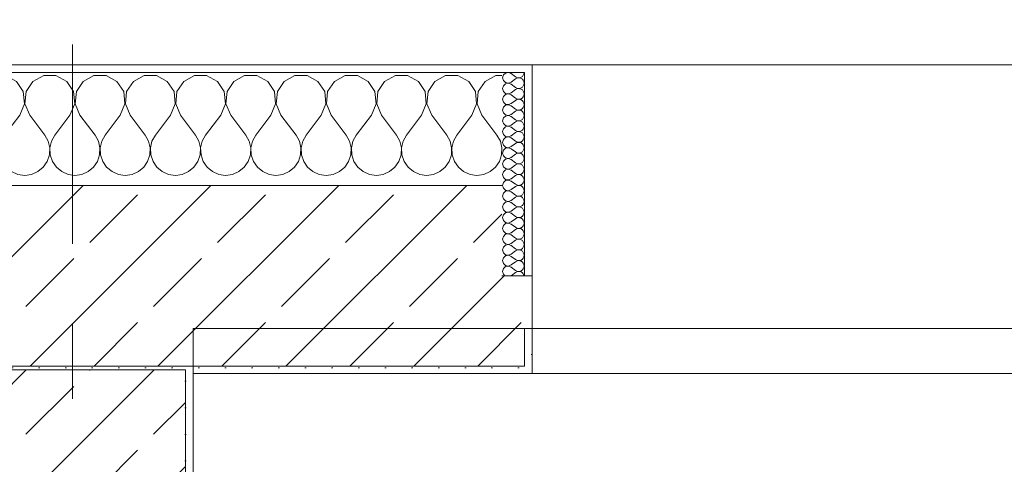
# Model space of a CAD drawing. Header units: metres. Extents: x -3.6 to 84.5, y -11 to 16.8.
# Tile 140 of 256: x 25.7 to 27, y 13.3 to 13.9. Entities that reach past the tile are written whole.
import ezdxf

# ---------------------------------------------------------------- set-up
doc = ezdxf.new("R2010")
doc.units = ezdxf.units.M
doc.header["$MEASUREMENT"] = 0
doc.linetypes.add('Strichlinie doppelt', pattern=[0.546806, 0.264583, -0.105833, 0.070556, -0.105833])
for name, color, linetype in [('451 - Universal.Achsen Raster', 7, 'Continuous'), ('604 - Struktur.Wand Aussen', 7, 'Continuous'), ('607 - Struktur.Stütze', 7, 'Continuous'), ('653 - Abdeckung.TB Verkofferung', 7, 'Continuous')]:
    doc.layers.add(name, color=color, linetype=linetype)
pattern_1 = [(45, (0, 0), (-0.0848528, 0.0848528), []), (45, (-0.04243, 0.04243), (-0.0848528, 0.0848528), [0.09, -0.03])]
pattern_2 = [(45, (0, 0), (-0.01767767, 0.01767767), [0, -0.025])]
pattern_3 = [(0, (0, 0), (0, 0.08660254), [0, -0.05]), (0, (0.025, 0.0433), (0, 0.08660254), [0, -0.05])]

# ---------------------------------------------------------------- blocks, each defined once
blk = doc.blocks.new('*X39')
at = {"layer": '604 - Struktur.Wand Aussen', "color": 7, "linetype": 'Continuous', "lineweight": 5}
for p, q in [((25.1891, 13.833), (25.18, 13.8379)), ((25.2252, 13.8407), (25.2109, 13.833)), ((25.2415, 13.8407), (25.2252, 13.8407)), ((25.2558, 13.833), (25.2415, 13.8407)), ((25.2919, 13.8407), (25.2776, 13.833)), ((25.3081, 13.8407), (25.2919, 13.8407)), ((25.3224, 13.833), (25.3081, 13.8407)), ((25.3585, 13.8407), (25.3442, 13.833)), ((25.3748, 13.8407), (25.3585, 13.8407)), ((25.3891, 13.833), (25.3748, 13.8407)), ((25.4252, 13.8407), (25.4109, 13.833)), ((25.4415, 13.8407), (25.4252, 13.8407)), ((25.4558, 13.833), (25.4415, 13.8407)), ((25.4919, 13.8407), (25.4776, 13.833)), ((25.5081, 13.8407), (25.4919, 13.8407)), ((25.5224, 13.833), (25.5081, 13.8407)), ((25.5585, 13.8407), (25.5442, 13.833)), ((25.5748, 13.8407), (25.5585, 13.8407)), ((25.5891, 13.833), (25.5748, 13.8407)), ((25.6252, 13.8407), (25.6109, 13.833)), ((25.6415, 13.8407), (25.6252, 13.8407)), ((25.6558, 13.833), (25.6415, 13.8407)), ((25.6919, 13.8407), (25.6776, 13.833)), ((25.7081, 13.8407), (25.6919, 13.8407)), ((25.7224, 13.833), (25.7081, 13.8407)), ((25.7585, 13.8407), (25.7442, 13.833)), ((25.7748, 13.8407), (25.7585, 13.8407)), ((25.7891, 13.833), (25.7748, 13.8407)), ((25.8252, 13.8407), (25.8109, 13.833)), ((25.8415, 13.8407), (25.8252, 13.8407)), ((25.8558, 13.833), (25.8415, 13.8407)), ((25.8919, 13.8407), (25.8776, 13.833)), ((25.9081, 13.8407), (25.8919, 13.8407)), ((25.9224, 13.833), (25.9081, 13.8407)), ((25.9585, 13.8407), (25.9442, 13.833)), ((25.9748, 13.8407), (25.9585, 13.8407)), ((25.9891, 13.833), (25.9748, 13.8407)), ((26.0252, 13.8407), (26.0109, 13.833)), ((26.0415, 13.8407), (26.0252, 13.8407)), ((26.0558, 13.833), (26.0415, 13.8407)), ((26.0919, 13.8407), (26.0776, 13.833)), ((26.1081, 13.8407), (26.0919, 13.8407)), ((26.1224, 13.833), (26.1081, 13.8407)), ((26.1585, 13.8407), (26.1442, 13.833)), ((26.1748, 13.8407), (26.1585, 13.8407)), ((26.1891, 13.833), (26.1748, 13.8407)), ((26.2252, 13.8407), (26.2109, 13.833)), ((26.2415, 13.8407), (26.2252, 13.8407)), ((26.2558, 13.833), (26.2415, 13.8407)), ((26.2919, 13.8407), (26.2776, 13.833)), ((26.3, 13.8407), (26.2919, 13.8407)), ((25.1981, 13.8195), (25.1891, 13.833)), ((25.2109, 13.833), (25.2019, 13.8195)), ((25.2648, 13.8195), (25.2558, 13.833)), ((25.2776, 13.833), (25.2686, 13.8195)), ((25.3314, 13.8195), (25.3224, 13.833)), ((25.3442, 13.833), (25.3352, 13.8195)), ((25.3981, 13.8195), (25.3891, 13.833)), ((25.4109, 13.833), (25.4019, 13.8195)), ((25.4648, 13.8195), (25.4558, 13.833)), ((25.4776, 13.833), (25.4686, 13.8195)), ((25.5314, 13.8195), (25.5224, 13.833)), ((25.5442, 13.833), (25.5352, 13.8195)), ((25.5981, 13.8195), (25.5891, 13.833)), ((25.6109, 13.833), (25.6019, 13.8195)), ((25.6648, 13.8195), (25.6558, 13.833)), ((25.6776, 13.833), (25.6686, 13.8195)), ((25.7314, 13.8195), (25.7224, 13.833)), ((25.7442, 13.833), (25.7352, 13.8195)), ((25.7981, 13.8195), (25.7891, 13.833)), ((25.8109, 13.833), (25.8019, 13.8195)), ((25.8648, 13.8195), (25.8558, 13.833)), ((25.8776, 13.833), (25.8686, 13.8195)), ((25.9314, 13.8195), (25.9224, 13.833)), ((25.9442, 13.833), (25.9352, 13.8195)), ((25.9981, 13.8195), (25.9891, 13.833)), ((26.0109, 13.833), (26.0019, 13.8195)), ((26.0648, 13.8195), (26.0558, 13.833)), ((26.0776, 13.833), (26.0686, 13.8195)), ((26.1314, 13.8195), (26.1224, 13.833)), ((26.1442, 13.833), (26.1352, 13.8195)), ((26.1981, 13.8195), (26.1891, 13.833)), ((26.2109, 13.833), (26.2019, 13.8195)), ((26.2648, 13.8195), (26.2558, 13.833)), ((26.2776, 13.833), (26.2686, 13.8195)), ((25.1996, 13.8033), (25.1981, 13.8195)), ((25.2019, 13.8195), (25.2004, 13.8033)), ((25.2663, 13.8033), (25.2648, 13.8195)), ((25.2686, 13.8195), (25.267, 13.8033)), ((25.333, 13.8033), (25.3314, 13.8195)), ((25.3352, 13.8195), (25.3337, 13.8033)), ((25.3996, 13.8033), (25.3981, 13.8195)), ((25.4019, 13.8195), (25.4004, 13.8033)), ((25.4663, 13.8033), (25.4648, 13.8195)), ((25.4686, 13.8195), (25.467, 13.8033)), ((25.533, 13.8033), (25.5314, 13.8195)), ((25.5352, 13.8195), (25.5337, 13.8033)), ((25.5996, 13.8033), (25.5981, 13.8195)), ((25.6019, 13.8195), (25.6004, 13.8033)), ((25.6663, 13.8033), (25.6648, 13.8195)), ((25.6686, 13.8195), (25.667, 13.8033)), ((25.733, 13.8033), (25.7314, 13.8195)), ((25.7352, 13.8195), (25.7337, 13.8033)), ((25.7996, 13.8033), (25.7981, 13.8195)), ((25.8019, 13.8195), (25.8004, 13.8033)), ((25.8663, 13.8033), (25.8648, 13.8195)), ((25.8686, 13.8195), (25.867, 13.8033)), ((25.933, 13.8033), (25.9314, 13.8195)), ((25.9352, 13.8195), (25.9337, 13.8033)), ((25.9996, 13.8033), (25.9981, 13.8195)), ((26.0019, 13.8195), (26.0004, 13.8033)), ((26.0663, 13.8033), (26.0648, 13.8195)), ((26.0686, 13.8195), (26.067, 13.8033)), ((26.133, 13.8033), (26.1314, 13.8195)), ((26.1352, 13.8195), (26.1337, 13.8033)), ((26.1996, 13.8033), (26.1981, 13.8195)), ((26.2019, 13.8195), (26.2004, 13.8033)), ((26.2663, 13.8033), (26.2648, 13.8195)), ((26.2686, 13.8195), (26.267, 13.8033)), ((25.1933, 13.7883), (25.1996, 13.8033)), ((25.2004, 13.8033), (25.2067, 13.7883)), ((25.26, 13.7883), (25.2663, 13.8033)), ((25.267, 13.8033), (25.2733, 13.7883)), ((25.3267, 13.7883), (25.333, 13.8033)), ((25.3337, 13.8033), (25.34, 13.7883)), ((25.3933, 13.7883), (25.3996, 13.8033)), ((25.4004, 13.8033), (25.4067, 13.7883)), ((25.46, 13.7883), (25.4663, 13.8033)), ((25.467, 13.8033), (25.4733, 13.7883)), ((25.5267, 13.7883), (25.533, 13.8033)), ((25.5337, 13.8033), (25.54, 13.7883)), ((25.5933, 13.7883), (25.5996, 13.8033)), ((25.6004, 13.8033), (25.6067, 13.7883)), ((25.66, 13.7883), (25.6663, 13.8033)), ((25.667, 13.8033), (25.6733, 13.7883)), ((25.7267, 13.7883), (25.733, 13.8033)), ((25.7337, 13.8033), (25.74, 13.7883)), ((25.7933, 13.7883), (25.7996, 13.8033)), ((25.8004, 13.8033), (25.8067, 13.7883)), ((25.86, 13.7883), (25.8663, 13.8033)), ((25.867, 13.8033), (25.8733, 13.7883)), ((25.9267, 13.7883), (25.933, 13.8033)), ((25.9337, 13.8033), (25.94, 13.7883)), ((25.9933, 13.7883), (25.9996, 13.8033)), ((26.0004, 13.8033), (26.0067, 13.7883)), ((26.06, 13.7883), (26.0663, 13.8033)), ((26.067, 13.8033), (26.0733, 13.7883)), ((26.1267, 13.7883), (26.133, 13.8033)), ((26.1337, 13.8033), (26.14, 13.7883)), ((26.1933, 13.7883), (26.1996, 13.8033)), ((26.2004, 13.8033), (26.2067, 13.7883)), ((26.26, 13.7883), (26.2663, 13.8033)), ((26.267, 13.8033), (26.2733, 13.7883)), ((25.1933, 13.7883), (25.18, 13.7706)), ((25.2067, 13.7883), (25.2267, 13.7617)), ((25.26, 13.7883), (25.24, 13.7617)), ((25.2733, 13.7883), (25.2933, 13.7617)), ((25.3267, 13.7883), (25.3067, 13.7617)), ((25.34, 13.7883), (25.36, 13.7617)), ((25.3933, 13.7883), (25.3733, 13.7617)), ((25.4067, 13.7883), (25.4267, 13.7617)), ((25.46, 13.7883), (25.44, 13.7617)), ((25.4733, 13.7883), (25.4933, 13.7617)), ((25.5267, 13.7883), (25.5067, 13.7617)), ((25.54, 13.7883), (25.56, 13.7617)), ((25.5933, 13.7883), (25.5733, 13.7617)), ((25.6067, 13.7883), (25.6267, 13.7617)), ((25.66, 13.7883), (25.64, 13.7617)), ((25.6733, 13.7883), (25.6933, 13.7617)), ((25.7267, 13.7883), (25.7067, 13.7617)), ((25.74, 13.7883), (25.76, 13.7617)), ((25.7933, 13.7883), (25.7733, 13.7617)), ((25.8067, 13.7883), (25.8267, 13.7617)), ((25.86, 13.7883), (25.84, 13.7617)), ((25.8733, 13.7883), (25.8933, 13.7617)), ((25.9267, 13.7883), (25.9067, 13.7617)), ((25.94, 13.7883), (25.96, 13.7617)), ((25.9933, 13.7883), (25.9733, 13.7617)), ((26.0067, 13.7883), (26.0267, 13.7617)), ((26.06, 13.7883), (26.04, 13.7617)), ((26.0733, 13.7883), (26.0933, 13.7617)), ((26.1267, 13.7883), (26.1067, 13.7617)), ((26.14, 13.7883), (26.16, 13.7617)), ((26.1933, 13.7883), (26.1733, 13.7617)), ((26.2067, 13.7883), (26.2267, 13.7617)), ((26.26, 13.7883), (26.24, 13.7617)), ((26.2733, 13.7883), (26.2933, 13.7617)), ((25.2311, 13.7536), (25.2267, 13.7617)), ((25.24, 13.7617), (25.2355, 13.7536)), ((25.2978, 13.7536), (25.2933, 13.7617)), ((25.3067, 13.7617), (25.3022, 13.7536)), ((25.3645, 13.7536), (25.36, 13.7617)), ((25.3733, 13.7617), (25.3689, 13.7536)), ((25.4311, 13.7536), (25.4267, 13.7617)), ((25.44, 13.7617), (25.4355, 13.7536)), ((25.4978, 13.7536), (25.4933, 13.7617)), ((25.5067, 13.7617), (25.5022, 13.7536)), ((25.5645, 13.7536), (25.56, 13.7617)), ((25.5733, 13.7617), (25.5689, 13.7536)), ((25.6311, 13.7536), (25.6267, 13.7617)), ((25.64, 13.7617), (25.6355, 13.7536)), ((25.6978, 13.7536), (25.6933, 13.7617)), ((25.7067, 13.7617), (25.7022, 13.7536)), ((25.7645, 13.7536), (25.76, 13.7617)), ((25.7733, 13.7617), (25.7689, 13.7536)), ((25.8311, 13.7536), (25.8267, 13.7617)), ((25.84, 13.7617), (25.8355, 13.7536)), ((25.8978, 13.7536), (25.8933, 13.7617)), ((25.9067, 13.7617), (25.9022, 13.7536)), ((25.9645, 13.7536), (25.96, 13.7617)), ((25.9733, 13.7617), (25.9689, 13.7536)), ((26.0311, 13.7536), (26.0267, 13.7617)), ((26.04, 13.7617), (26.0355, 13.7536)), ((26.0978, 13.7536), (26.0933, 13.7617)), ((26.1067, 13.7617), (26.1022, 13.7536)), ((26.1645, 13.7536), (26.16, 13.7617)), ((26.1733, 13.7617), (26.1689, 13.7536)), ((26.2311, 13.7536), (26.2267, 13.7617)), ((26.24, 13.7617), (26.2355, 13.7536)), ((26.2978, 13.7536), (26.2933, 13.7617)), ((25.2332, 13.7447), (25.2311, 13.7536)), ((25.2355, 13.7536), (25.2335, 13.7447)), ((25.2999, 13.7447), (25.2978, 13.7536)), ((25.3022, 13.7536), (25.3001, 13.7447)), ((25.3665, 13.7447), (25.3645, 13.7536)), ((25.3689, 13.7536), (25.3668, 13.7447)), ((25.4332, 13.7447), (25.4311, 13.7536)), ((25.4355, 13.7536), (25.4335, 13.7447)), ((25.4999, 13.7447), (25.4978, 13.7536)), ((25.5022, 13.7536), (25.5001, 13.7447)), ((25.5665, 13.7447), (25.5645, 13.7536)), ((25.5689, 13.7536), (25.5668, 13.7447)), ((25.6332, 13.7447), (25.6311, 13.7536)), ((25.6355, 13.7536), (25.6335, 13.7447)), ((25.6999, 13.7447), (25.6978, 13.7536)), ((25.7022, 13.7536), (25.7001, 13.7447)), ((25.7665, 13.7447), (25.7645, 13.7536)), ((25.7689, 13.7536), (25.7668, 13.7447)), ((25.8332, 13.7447), (25.8311, 13.7536)), ((25.8355, 13.7536), (25.8335, 13.7447)), ((25.8999, 13.7447), (25.8978, 13.7536)), ((25.9022, 13.7536), (25.9001, 13.7447)), ((25.9665, 13.7447), (25.9645, 13.7536)), ((25.9689, 13.7536), (25.9668, 13.7447)), ((26.0332, 13.7447), (26.0311, 13.7536)), ((26.0355, 13.7536), (26.0335, 13.7447)), ((26.0999, 13.7447), (26.0978, 13.7536)), ((26.1022, 13.7536), (26.1001, 13.7447)), ((26.1665, 13.7447), (26.1645, 13.7536)), ((26.1689, 13.7536), (26.1668, 13.7447)), ((26.2332, 13.7447), (26.2311, 13.7536)), ((26.2355, 13.7536), (26.2335, 13.7447)), ((26.2999, 13.7447), (26.2978, 13.7536)), ((25.2298, 13.7268), (25.2328, 13.7355)), ((25.2328, 13.7355), (25.2332, 13.7447)), ((25.2335, 13.7447), (25.2339, 13.7355)), ((25.2339, 13.7355), (25.2369, 13.7268)), ((25.2965, 13.7268), (25.2994, 13.7355)), ((25.2994, 13.7355), (25.2999, 13.7447)), ((25.3001, 13.7447), (25.3006, 13.7355)), ((25.3006, 13.7355), (25.3035, 13.7268)), ((25.3631, 13.7268), (25.3661, 13.7355)), ((25.3661, 13.7355), (25.3665, 13.7447)), ((25.3668, 13.7447), (25.3672, 13.7355)), ((25.3672, 13.7355), (25.3702, 13.7268)), ((25.4298, 13.7268), (25.4328, 13.7355)), ((25.4328, 13.7355), (25.4332, 13.7447)), ((25.4335, 13.7447), (25.4339, 13.7355)), ((25.4339, 13.7355), (25.4369, 13.7268)), ((25.4965, 13.7268), (25.4994, 13.7355)), ((25.4994, 13.7355), (25.4999, 13.7447)), ((25.5001, 13.7447), (25.5006, 13.7355)), ((25.5006, 13.7355), (25.5035, 13.7268)), ((25.5631, 13.7268), (25.5661, 13.7355)), ((25.5661, 13.7355), (25.5665, 13.7447)), ((25.5668, 13.7447), (25.5672, 13.7355)), ((25.5672, 13.7355), (25.5702, 13.7268)), ((25.6298, 13.7268), (25.6328, 13.7355)), ((25.6328, 13.7355), (25.6332, 13.7447)), ((25.6335, 13.7447), (25.6339, 13.7355)), ((25.6339, 13.7355), (25.6369, 13.7268)), ((25.6965, 13.7268), (25.6994, 13.7355)), ((25.6994, 13.7355), (25.6999, 13.7447)), ((25.7001, 13.7447), (25.7006, 13.7355)), ((25.7006, 13.7355), (25.7035, 13.7268)), ((25.7631, 13.7268), (25.7661, 13.7355)), ((25.7661, 13.7355), (25.7665, 13.7447)), ((25.7668, 13.7447), (25.7672, 13.7355)), ((25.7672, 13.7355), (25.7702, 13.7268)), ((25.8298, 13.7268), (25.8328, 13.7355)), ((25.8328, 13.7355), (25.8332, 13.7447)), ((25.8335, 13.7447), (25.8339, 13.7355)), ((25.8339, 13.7355), (25.8369, 13.7268)), ((25.8965, 13.7268), (25.8994, 13.7355)), ((25.8994, 13.7355), (25.8999, 13.7447)), ((25.9001, 13.7447), (25.9006, 13.7355)), ((25.9006, 13.7355), (25.9035, 13.7268)), ((25.9631, 13.7268), (25.9661, 13.7355)), ((25.9661, 13.7355), (25.9665, 13.7447)), ((25.9668, 13.7447), (25.9672, 13.7355)), ((25.9672, 13.7355), (25.9702, 13.7268)), ((26.0298, 13.7268), (26.0328, 13.7355)), ((26.0328, 13.7355), (26.0332, 13.7447)), ((26.0335, 13.7447), (26.0339, 13.7355)), ((26.0339, 13.7355), (26.0369, 13.7268)), ((26.0965, 13.7268), (26.0994, 13.7355)), ((26.0994, 13.7355), (26.0999, 13.7447)), ((26.1001, 13.7447), (26.1006, 13.7355)), ((26.1006, 13.7355), (26.1035, 13.7268)), ((26.1631, 13.7268), (26.1661, 13.7355)), ((26.1661, 13.7355), (26.1665, 13.7447)), ((26.1668, 13.7447), (26.1672, 13.7355)), ((26.1672, 13.7355), (26.1702, 13.7268)), ((26.2298, 13.7268), (26.2328, 13.7355)), ((26.2328, 13.7355), (26.2332, 13.7447)), ((26.2335, 13.7447), (26.2339, 13.7355)), ((26.2339, 13.7355), (26.2369, 13.7268)), ((26.2965, 13.7268), (26.2994, 13.7355)), ((26.2994, 13.7355), (26.2999, 13.7447)), ((25.2175, 13.7133), (25.2246, 13.7192)), ((25.2246, 13.7192), (25.2298, 13.7268)), ((25.2369, 13.7268), (25.2421, 13.7192)), ((25.2421, 13.7192), (25.2491, 13.7133)), ((25.2842, 13.7133), (25.2913, 13.7192)), ((25.2913, 13.7192), (25.2965, 13.7268)), ((25.3035, 13.7268), (25.3087, 13.7192)), ((25.3087, 13.7192), (25.3158, 13.7133)), ((25.3509, 13.7133), (25.3579, 13.7192)), ((25.3579, 13.7192), (25.3631, 13.7268)), ((25.3702, 13.7268), (25.3754, 13.7192)), ((25.3754, 13.7192), (25.3825, 13.7133)), ((25.4175, 13.7133), (25.4246, 13.7192)), ((25.4246, 13.7192), (25.4298, 13.7268)), ((25.4369, 13.7268), (25.4421, 13.7192)), ((25.4421, 13.7192), (25.4491, 13.7133)), ((25.4842, 13.7133), (25.4913, 13.7192)), ((25.4913, 13.7192), (25.4965, 13.7268)), ((25.5035, 13.7268), (25.5087, 13.7192)), ((25.5087, 13.7192), (25.5158, 13.7133)), ((25.5509, 13.7133), (25.5579, 13.7192)), ((25.5579, 13.7192), (25.5631, 13.7268)), ((25.5702, 13.7268), (25.5754, 13.7192)), ((25.5754, 13.7192), (25.5825, 13.7133)), ((25.6175, 13.7133), (25.6246, 13.7192)), ((25.6246, 13.7192), (25.6298, 13.7268)), ((25.6369, 13.7268), (25.6421, 13.7192)), ((25.6421, 13.7192), (25.6491, 13.7133)), ((25.6842, 13.7133), (25.6913, 13.7192)), ((25.6913, 13.7192), (25.6965, 13.7268)), ((25.7035, 13.7268), (25.7087, 13.7192)), ((25.7087, 13.7192), (25.7158, 13.7133)), ((25.7509, 13.7133), (25.7579, 13.7192)), ((25.7579, 13.7192), (25.7631, 13.7268)), ((25.7702, 13.7268), (25.7754, 13.7192)), ((25.7754, 13.7192), (25.7825, 13.7133)), ((25.8175, 13.7133), (25.8246, 13.7192)), ((25.8246, 13.7192), (25.8298, 13.7268)), ((25.8369, 13.7268), (25.8421, 13.7192)), ((25.8421, 13.7192), (25.8491, 13.7133)), ((25.8842, 13.7133), (25.8913, 13.7192)), ((25.8913, 13.7192), (25.8965, 13.7268)), ((25.9035, 13.7268), (25.9087, 13.7192)), ((25.9087, 13.7192), (25.9158, 13.7133)), ((25.9509, 13.7133), (25.9579, 13.7192)), ((25.9579, 13.7192), (25.9631, 13.7268)), ((25.9702, 13.7268), (25.9754, 13.7192)), ((25.9754, 13.7192), (25.9825, 13.7133)), ((26.0175, 13.7133), (26.0246, 13.7192)), ((26.0246, 13.7192), (26.0298, 13.7268)), ((26.0369, 13.7268), (26.0421, 13.7192)), ((26.0421, 13.7192), (26.0491, 13.7133)), ((26.0842, 13.7133), (26.0913, 13.7192)), ((26.0913, 13.7192), (26.0965, 13.7268)), ((26.1035, 13.7268), (26.1087, 13.7192)), ((26.1087, 13.7192), (26.1158, 13.7133)), ((26.1509, 13.7133), (26.1579, 13.7192)), ((26.1579, 13.7192), (26.1631, 13.7268)), ((26.1702, 13.7268), (26.1754, 13.7192)), ((26.1754, 13.7192), (26.1825, 13.7133)), ((26.2175, 13.7133), (26.2246, 13.7192)), ((26.2246, 13.7192), (26.2298, 13.7268)), ((26.2369, 13.7268), (26.2421, 13.7192)), ((26.2421, 13.7192), (26.2491, 13.7133)), ((26.2842, 13.7133), (26.2913, 13.7192)), ((26.2913, 13.7192), (26.2965, 13.7268)), ((25.18, 13.7154), (25.1825, 13.7133)), ((25.1825, 13.7133), (25.1909, 13.7096)), ((25.1909, 13.7096), (25.2, 13.7083)), ((25.2, 13.7083), (25.2091, 13.7096)), ((25.2091, 13.7096), (25.2175, 13.7133)), ((25.2491, 13.7133), (25.2576, 13.7096)), ((25.2576, 13.7096), (25.2667, 13.7083)), ((25.2667, 13.7083), (25.2758, 13.7096)), ((25.2758, 13.7096), (25.2842, 13.7133)), ((25.3158, 13.7133), (25.3242, 13.7096)), ((25.3242, 13.7096), (25.3333, 13.7083)), ((25.3333, 13.7083), (25.3424, 13.7096)), ((25.3424, 13.7096), (25.3509, 13.7133)), ((25.3825, 13.7133), (25.3909, 13.7096)), ((25.3909, 13.7096), (25.4, 13.7083)), ((25.4, 13.7083), (25.4091, 13.7096)), ((25.4091, 13.7096), (25.4175, 13.7133)), ((25.4491, 13.7133), (25.4576, 13.7096)), ((25.4576, 13.7096), (25.4667, 13.7083)), ((25.4667, 13.7083), (25.4758, 13.7096)), ((25.4758, 13.7096), (25.4842, 13.7133)), ((25.5158, 13.7133), (25.5242, 13.7096)), ((25.5242, 13.7096), (25.5333, 13.7083)), ((25.5333, 13.7083), (25.5424, 13.7096)), ((25.5424, 13.7096), (25.5509, 13.7133)), ((25.5825, 13.7133), (25.5909, 13.7096)), ((25.5909, 13.7096), (25.6, 13.7083)), ((25.6, 13.7083), (25.6091, 13.7096)), ((25.6091, 13.7096), (25.6175, 13.7133)), ((25.6491, 13.7133), (25.6576, 13.7096)), ((25.6576, 13.7096), (25.6667, 13.7083)), ((25.6667, 13.7083), (25.6758, 13.7096)), ((25.6758, 13.7096), (25.6842, 13.7133)), ((25.7158, 13.7133), (25.7242, 13.7096)), ((25.7242, 13.7096), (25.7333, 13.7083)), ((25.7333, 13.7083), (25.7424, 13.7096)), ((25.7424, 13.7096), (25.7509, 13.7133)), ((25.7825, 13.7133), (25.7909, 13.7096)), ((25.7909, 13.7096), (25.8, 13.7083)), ((25.8, 13.7083), (25.8091, 13.7096)), ((25.8091, 13.7096), (25.8175, 13.7133)), ((25.8491, 13.7133), (25.8576, 13.7096)), ((25.8576, 13.7096), (25.8667, 13.7083)), ((25.8667, 13.7083), (25.8758, 13.7096)), ((25.8758, 13.7096), (25.8842, 13.7133)), ((25.9158, 13.7133), (25.9242, 13.7096)), ((25.9242, 13.7096), (25.9333, 13.7083)), ((25.9333, 13.7083), (25.9424, 13.7096)), ((25.9424, 13.7096), (25.9509, 13.7133)), ((25.9825, 13.7133), (25.9909, 13.7096)), ((25.9909, 13.7096), (26, 13.7083)), ((26, 13.7083), (26.0091, 13.7096)), ((26.0091, 13.7096), (26.0175, 13.7133)), ((26.0491, 13.7133), (26.0576, 13.7096)), ((26.0576, 13.7096), (26.0667, 13.7083)), ((26.0667, 13.7083), (26.0758, 13.7096)), ((26.0758, 13.7096), (26.0842, 13.7133)), ((26.1158, 13.7133), (26.1242, 13.7096)), ((26.1242, 13.7096), (26.1333, 13.7083)), ((26.1333, 13.7083), (26.1424, 13.7096)), ((26.1424, 13.7096), (26.1509, 13.7133)), ((26.1825, 13.7133), (26.1909, 13.7096)), ((26.1909, 13.7096), (26.2, 13.7083)), ((26.2, 13.7083), (26.2091, 13.7096)), ((26.2091, 13.7096), (26.2175, 13.7133)), ((26.2491, 13.7133), (26.2576, 13.7096)), ((26.2576, 13.7096), (26.2667, 13.7083)), ((26.2667, 13.7083), (26.2758, 13.7096)), ((26.2758, 13.7096), (26.2842, 13.7133))]:
    blk.add_line(p, q, dxfattribs=at)
blk = doc.blocks.new('*X63')
at = {"layer": '604 - Struktur.Wand Aussen', "color": 7, "linetype": 'Continuous', "lineweight": 5}
for p, q in [((26.3018, 13.8416), (26.3007, 13.8379)), ((26.3007, 13.8379), (26.3018, 13.8341)), ((26.3047, 13.8442), (26.3018, 13.8416)), ((26.3085, 13.845), (26.3047, 13.8442)), ((26.3121, 13.8436), (26.3085, 13.845)), ((26.3121, 13.8436), (26.3179, 13.8393)), ((26.3179, 13.8393), (26.3196, 13.8383)), ((26.3196, 13.8374), (26.3179, 13.8364)), ((26.3196, 13.8383), (26.3215, 13.8379)), ((26.3215, 13.8378), (26.3196, 13.8374)), ((26.3215, 13.8379), (26.3235, 13.838)), ((26.3235, 13.8377), (26.3215, 13.8378)), ((26.3235, 13.838), (26.3253, 13.8386)), ((26.3253, 13.8371), (26.3235, 13.8377)), ((26.3253, 13.8386), (26.327, 13.8397)), ((26.327, 13.836), (26.3253, 13.8371)), ((26.327, 13.8397), (26.3282, 13.8412)), ((26.3282, 13.8412), (26.329, 13.843)), ((26.329, 13.843), (26.3293, 13.845)), ((26.3018, 13.8273), (26.3007, 13.8236)), ((26.3007, 13.8236), (26.3018, 13.8198)), ((26.3018, 13.8341), (26.3047, 13.8315)), ((26.3047, 13.83), (26.3018, 13.8273)), ((26.3047, 13.8315), (26.3085, 13.8307)), ((26.3085, 13.8307), (26.3047, 13.83)), ((26.3085, 13.8307), (26.3121, 13.8321)), ((26.3121, 13.8293), (26.3085, 13.8307)), ((26.3121, 13.8321), (26.3179, 13.8364)), ((26.3121, 13.8293), (26.3179, 13.825)), ((26.3179, 13.825), (26.3196, 13.824)), ((26.3196, 13.824), (26.3215, 13.8236)), ((26.3215, 13.8235), (26.3196, 13.8231)), ((26.3215, 13.8236), (26.3235, 13.8237)), ((26.3235, 13.8234), (26.3215, 13.8235)), ((26.3235, 13.8237), (26.3253, 13.8243)), ((26.3253, 13.8228), (26.3235, 13.8234)), ((26.3253, 13.8243), (26.327, 13.8254)), ((26.3282, 13.8345), (26.327, 13.836)), ((26.327, 13.8254), (26.3282, 13.827)), ((26.329, 13.8327), (26.3282, 13.8345)), ((26.3282, 13.827), (26.329, 13.8288)), ((26.3293, 13.8307), (26.329, 13.8327)), ((26.329, 13.8288), (26.3293, 13.8307)), ((26.3018, 13.813), (26.3007, 13.8093)), ((26.3018, 13.8198), (26.3047, 13.8172)), ((26.3047, 13.8157), (26.3018, 13.813)), ((26.3047, 13.8172), (26.3085, 13.8165)), ((26.3085, 13.8164), (26.3047, 13.8157)), ((26.3085, 13.8165), (26.3121, 13.8179)), ((26.3121, 13.815), (26.3085, 13.8164)), ((26.3121, 13.8179), (26.3179, 13.8221)), ((26.3121, 13.815), (26.3179, 13.8107)), ((26.3196, 13.8231), (26.3179, 13.8221)), ((26.3179, 13.8107), (26.3196, 13.8098)), ((26.327, 13.8217), (26.3253, 13.8228)), ((26.3253, 13.81), (26.327, 13.8112)), ((26.3282, 13.8202), (26.327, 13.8217)), ((26.327, 13.8112), (26.3282, 13.8127)), ((26.329, 13.8184), (26.3282, 13.8202)), ((26.3282, 13.8127), (26.329, 13.8145)), ((26.3293, 13.8164), (26.329, 13.8184)), ((26.329, 13.8145), (26.3293, 13.8164)), ((26.3007, 13.8093), (26.3018, 13.8055)), ((26.3018, 13.7988), (26.3007, 13.795)), ((26.3018, 13.8055), (26.3047, 13.8029)), ((26.3047, 13.8014), (26.3018, 13.7988)), ((26.3047, 13.8029), (26.3085, 13.8022)), ((26.3085, 13.8021), (26.3047, 13.8014)), ((26.3085, 13.8022), (26.3121, 13.8036)), ((26.3121, 13.8007), (26.3085, 13.8021)), ((26.3121, 13.8036), (26.3179, 13.8079)), ((26.3121, 13.8007), (26.3179, 13.7964)), ((26.3196, 13.8088), (26.3179, 13.8079)), ((26.3196, 13.8098), (26.3215, 13.8093)), ((26.3215, 13.8093), (26.3196, 13.8088)), ((26.3215, 13.8093), (26.3235, 13.8094)), ((26.3235, 13.8092), (26.3215, 13.8093)), ((26.3235, 13.8094), (26.3253, 13.81)), ((26.3253, 13.8085), (26.3235, 13.8092)), ((26.327, 13.8074), (26.3253, 13.8085)), ((26.3282, 13.8059), (26.327, 13.8074)), ((26.327, 13.7969), (26.3282, 13.7984)), ((26.329, 13.8041), (26.3282, 13.8059)), ((26.3282, 13.7984), (26.329, 13.8002)), ((26.3293, 13.8021), (26.329, 13.8041)), ((26.329, 13.8002), (26.3293, 13.8021)), ((26.3007, 13.795), (26.3018, 13.7912)), ((26.3018, 13.7845), (26.3007, 13.7807)), ((26.3018, 13.7912), (26.3047, 13.7886)), ((26.3047, 13.7871), (26.3018, 13.7845)), ((26.3047, 13.7886), (26.3085, 13.7879)), ((26.3085, 13.7878), (26.3047, 13.7871)), ((26.3085, 13.7879), (26.3121, 13.7893)), ((26.3121, 13.7864), (26.3085, 13.7878)), ((26.3121, 13.7893), (26.3179, 13.7936)), ((26.3121, 13.7864), (26.3179, 13.7821)), ((26.3179, 13.7964), (26.3196, 13.7955)), ((26.3196, 13.7945), (26.3179, 13.7936)), ((26.3196, 13.7955), (26.3215, 13.795)), ((26.3215, 13.795), (26.3196, 13.7945)), ((26.3215, 13.795), (26.3235, 13.7951)), ((26.3235, 13.7949), (26.3215, 13.795)), ((26.3235, 13.7951), (26.3253, 13.7958)), ((26.3253, 13.7942), (26.3235, 13.7949)), ((26.3253, 13.7958), (26.327, 13.7969)), ((26.327, 13.7931), (26.3253, 13.7942)), ((26.3282, 13.7916), (26.327, 13.7931)), ((26.329, 13.7898), (26.3282, 13.7916)), ((26.3282, 13.7841), (26.329, 13.7859)), ((26.3293, 13.7879), (26.329, 13.7898)), ((26.329, 13.7859), (26.3293, 13.7879)), ((26.3007, 13.7807), (26.3018, 13.777)), ((26.3018, 13.777), (26.3047, 13.7743)), ((26.3047, 13.7728), (26.3018, 13.7702)), ((26.3047, 13.7743), (26.3085, 13.7736)), ((26.3085, 13.7735), (26.3047, 13.7728)), ((26.3085, 13.7736), (26.3121, 13.775)), ((26.3121, 13.7721), (26.3085, 13.7735)), ((26.3121, 13.775), (26.3179, 13.7793)), ((26.3121, 13.7721), (26.3179, 13.7679)), ((26.3179, 13.7821), (26.3196, 13.7812)), ((26.3196, 13.7802), (26.3179, 13.7793)), ((26.3196, 13.7812), (26.3215, 13.7807)), ((26.3215, 13.7807), (26.3196, 13.7802)), ((26.3215, 13.7807), (26.3235, 13.7808)), ((26.3235, 13.7806), (26.3215, 13.7807)), ((26.3235, 13.7808), (26.3253, 13.7815)), ((26.3253, 13.78), (26.3235, 13.7806)), ((26.3253, 13.7815), (26.327, 13.7826)), ((26.327, 13.7788), (26.3253, 13.78)), ((26.327, 13.7826), (26.3282, 13.7841)), ((26.3282, 13.7773), (26.327, 13.7788)), ((26.329, 13.7755), (26.3282, 13.7773)), ((26.3282, 13.7698), (26.329, 13.7716)), ((26.3293, 13.7736), (26.329, 13.7755)), ((26.329, 13.7716), (26.3293, 13.7736)), ((26.3018, 13.7702), (26.3007, 13.7664)), ((26.3007, 13.7664), (26.3018, 13.7627)), ((26.3018, 13.7627), (26.3047, 13.76)), ((26.3047, 13.7585), (26.3018, 13.7559)), ((26.3047, 13.76), (26.3085, 13.7593)), ((26.3085, 13.7593), (26.3047, 13.7585)), ((26.3085, 13.7593), (26.3121, 13.7607)), ((26.3121, 13.7579), (26.3085, 13.7593)), ((26.3121, 13.7607), (26.3179, 13.765)), ((26.3179, 13.7679), (26.3196, 13.7669)), ((26.3196, 13.766), (26.3179, 13.765)), ((26.3196, 13.7669), (26.3215, 13.7665)), ((26.3215, 13.7664), (26.3196, 13.766)), ((26.3215, 13.7665), (26.3235, 13.7666)), ((26.3235, 13.7663), (26.3215, 13.7664)), ((26.3235, 13.7666), (26.3253, 13.7672)), ((26.3253, 13.7657), (26.3235, 13.7663)), ((26.3253, 13.7672), (26.327, 13.7683)), ((26.327, 13.7646), (26.3253, 13.7657)), ((26.327, 13.7683), (26.3282, 13.7698)), ((26.3282, 13.763), (26.327, 13.7646)), ((26.329, 13.7612), (26.3282, 13.763)), ((26.3293, 13.7593), (26.329, 13.7612)), ((26.329, 13.7573), (26.3293, 13.7593)), ((26.3018, 13.7559), (26.3007, 13.7521)), ((26.3007, 13.7521), (26.3018, 13.7484)), ((26.3018, 13.7484), (26.3047, 13.7458)), ((26.3047, 13.7458), (26.3085, 13.745)), ((26.3085, 13.745), (26.3121, 13.7464)), ((26.3121, 13.7579), (26.3179, 13.7536)), ((26.3121, 13.7464), (26.3179, 13.7507)), ((26.3179, 13.7536), (26.3196, 13.7526)), ((26.3196, 13.7517), (26.3179, 13.7507)), ((26.3196, 13.7526), (26.3215, 13.7522)), ((26.3215, 13.7521), (26.3196, 13.7517)), ((26.3215, 13.7522), (26.3235, 13.7523)), ((26.3235, 13.752), (26.3215, 13.7521)), ((26.3235, 13.7523), (26.3253, 13.7529)), ((26.3253, 13.7514), (26.3235, 13.752)), ((26.3253, 13.7529), (26.327, 13.754)), ((26.327, 13.7503), (26.3253, 13.7514)), ((26.327, 13.754), (26.3282, 13.7555)), ((26.3282, 13.7488), (26.327, 13.7503)), ((26.3282, 13.7555), (26.329, 13.7573)), ((26.329, 13.747), (26.3282, 13.7488)), ((26.3293, 13.745), (26.329, 13.747)), ((26.329, 13.743), (26.3293, 13.745)), ((26.3018, 13.7416), (26.3007, 13.7379)), ((26.3007, 13.7379), (26.3018, 13.7341)), ((26.3047, 13.7442), (26.3018, 13.7416)), ((26.3018, 13.7341), (26.3047, 13.7315)), ((26.3085, 13.745), (26.3047, 13.7442)), ((26.3121, 13.7436), (26.3085, 13.745)), ((26.3085, 13.7307), (26.3121, 13.7321)), ((26.3121, 13.7436), (26.3179, 13.7393)), ((26.3121, 13.7321), (26.3179, 13.7364)), ((26.3179, 13.7393), (26.3196, 13.7383)), ((26.3196, 13.7374), (26.3179, 13.7364)), ((26.3196, 13.7383), (26.3215, 13.7379)), ((26.3215, 13.7378), (26.3196, 13.7374)), ((26.3215, 13.7379), (26.3235, 13.738)), ((26.3235, 13.7377), (26.3215, 13.7378)), ((26.3235, 13.738), (26.3253, 13.7386)), ((26.3253, 13.7371), (26.3235, 13.7377)), ((26.3253, 13.7386), (26.327, 13.7397)), ((26.327, 13.736), (26.3253, 13.7371)), ((26.327, 13.7397), (26.3282, 13.7412)), ((26.3282, 13.7345), (26.327, 13.736)), ((26.3282, 13.7412), (26.329, 13.743)), ((26.329, 13.7327), (26.3282, 13.7345)), ((26.3293, 13.7307), (26.329, 13.7327)), ((26.3018, 13.7273), (26.3007, 13.7236)), ((26.3007, 13.7236), (26.3018, 13.7198)), ((26.3047, 13.73), (26.3018, 13.7273)), ((26.3018, 13.7198), (26.3047, 13.7172)), ((26.3047, 13.7315), (26.3085, 13.7307)), ((26.3085, 13.7307), (26.3047, 13.73)), ((26.3121, 13.7293), (26.3085, 13.7307)), ((26.3121, 13.7293), (26.3179, 13.725)), ((26.3121, 13.7179), (26.3179, 13.7221)), ((26.3179, 13.725), (26.3196, 13.724)), ((26.3196, 13.7231), (26.3179, 13.7221)), ((26.3196, 13.724), (26.3215, 13.7236)), ((26.3215, 13.7235), (26.3196, 13.7231)), ((26.3215, 13.7236), (26.3235, 13.7237)), ((26.3235, 13.7234), (26.3215, 13.7235)), ((26.3235, 13.7237), (26.3253, 13.7243)), ((26.3253, 13.7228), (26.3235, 13.7234)), ((26.3253, 13.7243), (26.327, 13.7254)), ((26.327, 13.7217), (26.3253, 13.7228)), ((26.327, 13.7254), (26.3282, 13.727)), ((26.3282, 13.7202), (26.327, 13.7217)), ((26.3282, 13.727), (26.329, 13.7288)), ((26.329, 13.7184), (26.3282, 13.7202)), ((26.329, 13.7288), (26.3293, 13.7307)), ((26.3018, 13.713), (26.3007, 13.7093)), ((26.3007, 13.7093), (26.3018, 13.7055)), ((26.3047, 13.7157), (26.3018, 13.713)), ((26.3047, 13.7172), (26.3085, 13.7165)), ((26.3085, 13.7164), (26.3047, 13.7157)), ((26.3085, 13.7165), (26.3121, 13.7179)), ((26.3121, 13.715), (26.3085, 13.7164)), ((26.3121, 13.715), (26.3179, 13.7107)), ((26.3121, 13.7036), (26.3179, 13.7079)), ((26.3179, 13.7107), (26.3196, 13.7098)), ((26.3196, 13.7088), (26.3179, 13.7079)), ((26.3196, 13.7098), (26.3215, 13.7093)), ((26.3215, 13.7093), (26.3196, 13.7088)), ((26.3215, 13.7093), (26.3235, 13.7094)), ((26.3235, 13.7092), (26.3215, 13.7093)), ((26.3235, 13.7094), (26.3253, 13.71)), ((26.3253, 13.7085), (26.3235, 13.7092)), ((26.3253, 13.71), (26.327, 13.7112)), ((26.327, 13.7074), (26.3253, 13.7085)), ((26.327, 13.7112), (26.3282, 13.7127)), ((26.3282, 13.7059), (26.327, 13.7074)), ((26.3282, 13.7127), (26.329, 13.7145)), ((26.329, 13.7041), (26.3282, 13.7059)), ((26.3293, 13.7164), (26.329, 13.7184)), ((26.329, 13.7145), (26.3293, 13.7164)), ((26.3018, 13.6988), (26.3007, 13.695)), ((26.3007, 13.695), (26.3018, 13.6912)), ((26.3018, 13.7055), (26.3047, 13.7029)), ((26.3047, 13.7014), (26.3018, 13.6988)), ((26.3047, 13.7029), (26.3085, 13.7022)), ((26.3085, 13.7021), (26.3047, 13.7014)), ((26.3085, 13.7022), (26.3121, 13.7036)), ((26.3121, 13.7007), (26.3085, 13.7021)), ((26.3121, 13.7007), (26.3179, 13.6964)), ((26.3121, 13.6893), (26.3179, 13.6936)), ((26.3179, 13.6964), (26.3196, 13.6955)), ((26.3196, 13.6945), (26.3179, 13.6936)), ((26.3196, 13.6955), (26.3215, 13.695)), ((26.3215, 13.695), (26.3196, 13.6945)), ((26.3215, 13.695), (26.3235, 13.6951)), ((26.3235, 13.6949), (26.3215, 13.695)), ((26.3235, 13.6951), (26.3253, 13.6958)), ((26.3253, 13.6942), (26.3235, 13.6949)), ((26.3253, 13.6958), (26.327, 13.6969)), ((26.327, 13.6931), (26.3253, 13.6942)), ((26.327, 13.6969), (26.3282, 13.6984)), ((26.3282, 13.6916), (26.327, 13.6931)), ((26.3282, 13.6984), (26.329, 13.7002)), ((26.3293, 13.7021), (26.329, 13.7041)), ((26.329, 13.7002), (26.3293, 13.7021)), ((26.3018, 13.6845), (26.3007, 13.6807)), ((26.3007, 13.6807), (26.3018, 13.677)), ((26.3018, 13.6912), (26.3047, 13.6886)), ((26.3047, 13.6871), (26.3018, 13.6845)), ((26.3047, 13.6886), (26.3085, 13.6879)), ((26.3085, 13.6878), (26.3047, 13.6871)), ((26.3085, 13.6879), (26.3121, 13.6893)), ((26.3121, 13.6864), (26.3085, 13.6878)), ((26.3121, 13.6864), (26.3179, 13.6821)), ((26.3179, 13.6821), (26.3196, 13.6812)), ((26.3196, 13.6802), (26.3179, 13.6793)), ((26.3196, 13.6812), (26.3215, 13.6807)), ((26.3215, 13.6807), (26.3196, 13.6802)), ((26.3215, 13.6807), (26.3235, 13.6808)), ((26.3235, 13.6806), (26.3215, 13.6807)), ((26.3235, 13.6808), (26.3253, 13.6815)), ((26.3253, 13.68), (26.3235, 13.6806)), ((26.3253, 13.6815), (26.327, 13.6826)), ((26.327, 13.6788), (26.3253, 13.68)), ((26.327, 13.6826), (26.3282, 13.6841)), ((26.329, 13.6898), (26.3282, 13.6916)), ((26.3282, 13.6841), (26.329, 13.6859)), ((26.3293, 13.6879), (26.329, 13.6898)), ((26.329, 13.6859), (26.3293, 13.6879)), ((26.3018, 13.6702), (26.3007, 13.6664)), ((26.3018, 13.677), (26.3047, 13.6743)), ((26.3047, 13.6728), (26.3018, 13.6702)), ((26.3047, 13.6743), (26.3085, 13.6736)), ((26.3085, 13.6735), (26.3047, 13.6728)), ((26.3085, 13.6736), (26.3121, 13.675)), ((26.3121, 13.6721), (26.3085, 13.6735)), ((26.3121, 13.675), (26.3179, 13.6793)), ((26.3121, 13.6721), (26.3179, 13.6679)), ((26.3179, 13.6679), (26.3196, 13.6669)), ((26.3196, 13.6669), (26.3215, 13.6665)), ((26.3235, 13.6666), (26.3253, 13.6672)), ((26.3253, 13.6672), (26.327, 13.6683)), ((26.3282, 13.6773), (26.327, 13.6788)), ((26.327, 13.6683), (26.3282, 13.6698)), ((26.329, 13.6755), (26.3282, 13.6773)), ((26.3282, 13.6698), (26.329, 13.6716)), ((26.3293, 13.6736), (26.329, 13.6755)), ((26.329, 13.6716), (26.3293, 13.6736)), ((26.3007, 13.6664), (26.3018, 13.6627)), ((26.3018, 13.6559), (26.3007, 13.6521)), ((26.3018, 13.6627), (26.3047, 13.66)), ((26.3047, 13.6585), (26.3018, 13.6559)), ((26.3047, 13.66), (26.3085, 13.6593)), ((26.3085, 13.6593), (26.3047, 13.6585)), ((26.3085, 13.6593), (26.3121, 13.6607)), ((26.3121, 13.6579), (26.3085, 13.6593)), ((26.3121, 13.6607), (26.3179, 13.665)), ((26.3121, 13.6579), (26.3179, 13.6536)), ((26.3196, 13.666), (26.3179, 13.665)), ((26.3179, 13.6536), (26.3196, 13.6526)), ((26.3215, 13.6664), (26.3196, 13.666)), ((26.3215, 13.6665), (26.3235, 13.6666)), ((26.3235, 13.6663), (26.3215, 13.6664)), ((26.3253, 13.6657), (26.3235, 13.6663)), ((26.327, 13.6646), (26.3253, 13.6657)), ((26.3253, 13.6529), (26.327, 13.654)), ((26.3282, 13.663), (26.327, 13.6646)), ((26.327, 13.654), (26.3282, 13.6555)), ((26.329, 13.6612), (26.3282, 13.663)), ((26.3282, 13.6555), (26.329, 13.6573)), ((26.3293, 13.6593), (26.329, 13.6612)), ((26.329, 13.6573), (26.3293, 13.6593)), ((26.3007, 13.6521), (26.3018, 13.6484)), ((26.3018, 13.6416), (26.3007, 13.6379)), ((26.3018, 13.6484), (26.3047, 13.6458)), ((26.3047, 13.6442), (26.3018, 13.6416)), ((26.3047, 13.6458), (26.3085, 13.645)), ((26.3085, 13.645), (26.3047, 13.6442)), ((26.3085, 13.645), (26.3121, 13.6464)), ((26.3121, 13.6436), (26.3085, 13.645)), ((26.3121, 13.6464), (26.3179, 13.6507)), ((26.3121, 13.6436), (26.3179, 13.6393)), ((26.3196, 13.6517), (26.3179, 13.6507)), ((26.3196, 13.6526), (26.3215, 13.6522)), ((26.3215, 13.6521), (26.3196, 13.6517)), ((26.3215, 13.6522), (26.3235, 13.6523)), ((26.3235, 13.652), (26.3215, 13.6521)), ((26.3235, 13.6523), (26.3253, 13.6529)), ((26.3253, 13.6514), (26.3235, 13.652)), ((26.327, 13.6503), (26.3253, 13.6514)), ((26.3282, 13.6488), (26.327, 13.6503)), ((26.327, 13.6397), (26.3282, 13.6412)), ((26.329, 13.647), (26.3282, 13.6488)), ((26.3282, 13.6412), (26.329, 13.643)), ((26.3293, 13.645), (26.329, 13.647)), ((26.329, 13.643), (26.3293, 13.645)), ((26.3007, 13.6379), (26.3018, 13.6341)), ((26.3018, 13.6341), (26.3047, 13.6315)), ((26.3047, 13.63), (26.3018, 13.6273)), ((26.3047, 13.6315), (26.3085, 13.6307)), ((26.3085, 13.6307), (26.3047, 13.63)), ((26.3085, 13.6307), (26.3121, 13.6321)), ((26.3121, 13.6293), (26.3085, 13.6307)), ((26.3121, 13.6321), (26.3179, 13.6364)), ((26.3121, 13.6293), (26.3179, 13.625)), ((26.3179, 13.6393), (26.3196, 13.6383)), ((26.3196, 13.6374), (26.3179, 13.6364)), ((26.3196, 13.6383), (26.3215, 13.6379)), ((26.3215, 13.6378), (26.3196, 13.6374)), ((26.3215, 13.6379), (26.3235, 13.638)), ((26.3235, 13.6377), (26.3215, 13.6378)), ((26.3235, 13.638), (26.3253, 13.6386)), ((26.3253, 13.6371), (26.3235, 13.6377)), ((26.3253, 13.6386), (26.327, 13.6397)), ((26.327, 13.636), (26.3253, 13.6371)), ((26.3282, 13.6345), (26.327, 13.636)), ((26.329, 13.6327), (26.3282, 13.6345)), ((26.3282, 13.627), (26.329, 13.6288)), ((26.3293, 13.6307), (26.329, 13.6327)), ((26.329, 13.6288), (26.3293, 13.6307)), ((26.3018, 13.6273), (26.3007, 13.6236)), ((26.3007, 13.6236), (26.3018, 13.6198)), ((26.3018, 13.6198), (26.3047, 13.6172)), ((26.3047, 13.6157), (26.3018, 13.613)), ((26.3047, 13.6172), (26.3085, 13.6165)), ((26.3085, 13.6164), (26.3047, 13.6157)), ((26.3085, 13.6165), (26.3121, 13.6179)), ((26.3121, 13.615), (26.3085, 13.6164)), ((26.3121, 13.6179), (26.3179, 13.6221)), ((26.3121, 13.615), (26.3179, 13.6107)), ((26.3179, 13.625), (26.3196, 13.624)), ((26.3196, 13.6231), (26.3179, 13.6221)), ((26.3196, 13.624), (26.3215, 13.6236)), ((26.3215, 13.6235), (26.3196, 13.6231)), ((26.3215, 13.6236), (26.3235, 13.6237)), ((26.3235, 13.6234), (26.3215, 13.6235)), ((26.3235, 13.6237), (26.3253, 13.6243)), ((26.3253, 13.6228), (26.3235, 13.6234)), ((26.3253, 13.6243), (26.327, 13.6254)), ((26.327, 13.6217), (26.3253, 13.6228)), ((26.327, 13.6254), (26.3282, 13.627)), ((26.3282, 13.6202), (26.327, 13.6217)), ((26.329, 13.6184), (26.3282, 13.6202)), ((26.3282, 13.6127), (26.329, 13.6145)), ((26.3293, 13.6164), (26.329, 13.6184)), ((26.329, 13.6145), (26.3293, 13.6164)), ((26.3018, 13.613), (26.3007, 13.6093)), ((26.3007, 13.6093), (26.3018, 13.6055)), ((26.3018, 13.6055), (26.3047, 13.6029)), ((26.3047, 13.6014), (26.3018, 13.5988)), ((26.3047, 13.6029), (26.3085, 13.6022)), ((26.3085, 13.6021), (26.3047, 13.6014)), ((26.3085, 13.6022), (26.3121, 13.6036)), ((26.3121, 13.6007), (26.3085, 13.6021)), ((26.3121, 13.6036), (26.3179, 13.6079)), ((26.3179, 13.6107), (26.3196, 13.6098)), ((26.3196, 13.6088), (26.3179, 13.6079)), ((26.3196, 13.6098), (26.3215, 13.6093)), ((26.3215, 13.6093), (26.3196, 13.6088)), ((26.3215, 13.6093), (26.3235, 13.6094)), ((26.3235, 13.6092), (26.3215, 13.6093)), ((26.3235, 13.6094), (26.3253, 13.61)), ((26.3253, 13.6085), (26.3235, 13.6092)), ((26.3253, 13.61), (26.327, 13.6112)), ((26.327, 13.6074), (26.3253, 13.6085)), ((26.327, 13.6112), (26.3282, 13.6127)), ((26.3282, 13.6059), (26.327, 13.6074)), ((26.329, 13.6041), (26.3282, 13.6059)), ((26.3293, 13.6021), (26.329, 13.6041)), ((26.329, 13.6002), (26.3293, 13.6021)), ((26.3018, 13.5988), (26.3007, 13.595)), ((26.3007, 13.595), (26.3018, 13.5912)), ((26.3018, 13.5912), (26.3047, 13.5886)), ((26.3047, 13.5886), (26.3085, 13.5879)), ((26.3085, 13.5879), (26.3121, 13.5893)), ((26.3121, 13.6007), (26.3179, 13.5964)), ((26.3121, 13.5893), (26.3179, 13.5936)), ((26.3179, 13.5964), (26.3196, 13.5955)), ((26.3196, 13.5945), (26.3179, 13.5936)), ((26.3196, 13.5955), (26.3215, 13.595)), ((26.3215, 13.595), (26.3196, 13.5945)), ((26.3215, 13.595), (26.3235, 13.5951)), ((26.3235, 13.5949), (26.3215, 13.595)), ((26.3235, 13.5951), (26.3253, 13.5958)), ((26.3253, 13.5942), (26.3235, 13.5949)), ((26.3253, 13.5958), (26.327, 13.5969)), ((26.327, 13.5931), (26.3253, 13.5942)), ((26.327, 13.5969), (26.3282, 13.5984)), ((26.3282, 13.5916), (26.327, 13.5931)), ((26.3282, 13.5984), (26.329, 13.6002)), ((26.329, 13.5898), (26.3282, 13.5916)), ((26.3293, 13.5879), (26.329, 13.5898)), ((26.3018, 13.5845), (26.3007, 13.5807)), ((26.3007, 13.5807), (26.3018, 13.577)), ((26.3047, 13.5871), (26.3018, 13.5845)), ((26.3018, 13.577), (26.3039, 13.575)), ((26.3085, 13.5878), (26.3047, 13.5871)), ((26.3121, 13.5864), (26.3085, 13.5878)), ((26.3121, 13.5864), (26.3179, 13.5821)), ((26.3121, 13.575), (26.3179, 13.5793)), ((26.3179, 13.5821), (26.3196, 13.5812)), ((26.3196, 13.5802), (26.3179, 13.5793)), ((26.3196, 13.5812), (26.3215, 13.5807)), ((26.3215, 13.5807), (26.3196, 13.5802)), ((26.3215, 13.5807), (26.3235, 13.5808)), ((26.3235, 13.5806), (26.3215, 13.5807)), ((26.3235, 13.5808), (26.3253, 13.5815)), ((26.3253, 13.58), (26.3235, 13.5806)), ((26.3253, 13.5815), (26.327, 13.5826)), ((26.327, 13.5788), (26.3253, 13.58)), ((26.327, 13.5826), (26.3282, 13.5841)), ((26.3282, 13.5773), (26.327, 13.5788)), ((26.3282, 13.5841), (26.329, 13.5859)), ((26.329, 13.5755), (26.3282, 13.5773)), ((26.329, 13.5859), (26.3293, 13.5879)), ((26.3291, 13.575), (26.329, 13.5755))]:
    blk.add_line(p, q, dxfattribs=at)

msp = doc.modelspace()

# ---------------------------------------------------------------- hatches: boundary and pattern name
at = {"layer": '604 - Struktur.Wand Aussen', "linetype": 'Continuous', "lineweight": 0, "true_color": 0x000000}
h = msp.add_hatch(dxfattribs=at)
h.set_pattern_fill('Verputz_0001', color=18, style=0, pattern_type=2)
h.set_pattern_definition(pattern_3)
h.paths.add_polyline_path([(25.15, 13.855), (25.15, 13.845), (26.33, 13.845), (26.33, 13.855)])
h = msp.add_hatch(dxfattribs=at)
h.set_pattern_fill('Verputz_0001', color=18, style=0, pattern_type=2)
h.set_pattern_definition(pattern_3)
h.paths.add_polyline_path([(26.33, 13.855), (26.33, 13.575), (26.34, 13.575), (26.34, 13.855)])
h = msp.add_hatch(dxfattribs=at)
h.set_pattern_fill('Beton__Stahlbeton_0001', color=18, style=0, pattern_type=2)
h.set_pattern_definition(pattern_1)
h.paths.add_polyline_path([(25.14, 13.505), (25.15, 13.505), (25.15, 13.455), (26.33, 13.455), (26.33, 13.505), (26.34, 13.505), (26.34, 13.575), (26.33, 13.575), (26.3, 13.575), (26.3, 13.695), (25.18, 13.695), (25.18, 13.575), (25.15, 13.575), (25.14, 13.575)])
h = msp.add_hatch(dxfattribs=at)
h.set_pattern_fill('Gips_0001', color=18, style=0, pattern_type=2)
h.set_pattern_definition(pattern_2)
h.paths.add_polyline_path([(26.33, 13.445), (26.34, 13.445), (26.34, 13.505), (26.33, 13.505)])
h = msp.add_hatch(dxfattribs=at)
h.set_pattern_fill('Gips_0001', color=18, style=0, pattern_type=2)
h.set_pattern_definition(pattern_2)
h.paths.add_polyline_path([(25.89, 13.445), (26.33, 13.445), (26.33, 13.455), (25.89, 13.455)])
at = {"layer": '607 - Struktur.Stütze', "linetype": 'Continuous', "lineweight": 0, "true_color": 0x000000}
h = msp.add_hatch(dxfattribs=at)
h.set_pattern_fill('Gips_0001', color=18, style=0, pattern_type=2)
h.set_pattern_definition(pattern_2)
h.paths.add_polyline_path([(25.57, 13.455), (25.57, 13.445), (25.58, 13.445), (25.58, 13.45), (25.88, 13.45), (25.88, 13.445), (25.89, 13.445), (25.89, 13.455)])
h = msp.add_hatch(dxfattribs=at)
h.set_pattern_fill('Beton__Stahlbeton_0001', color=18, style=0, pattern_type=2)
h.set_pattern_definition(pattern_1)
h.paths.add_polyline_path([(25.58, 13), (25.88, 13), (25.88, 13.45), (25.58, 13.45)])
h = msp.add_hatch(dxfattribs=at)
h.set_pattern_fill('Gips_0001', color=18, style=0, pattern_type=2)
h.set_pattern_definition(pattern_2)
h.paths.add_polyline_path([(25.795, 12.99), (25.89, 12.99), (25.89, 13.445), (25.88, 13.445), (25.88, 13), (25.795, 13)])

# ---------------------------------------------------------------- linework, layer by layer
at = {"layer": '451 - Universal.Achsen Raster', "color": 160, "linetype": 'Strichlinie doppelt', "lineweight": 9, "true_color": 0x3232ff}
msp.add_line((25.73, -10.585), (25.73, 16.355), dxfattribs=at)
at = {"layer": '604 - Struktur.Wand Aussen', "color": 7, "linetype": 'Continuous', "lineweight": 5}
for p, q in [((26.33, 13.855), (26.34, 13.855)), ((26.34, 13.855), (26.34, 13.845)), ((26.3, 13.845), (25.18, 13.845)), ((26.3, 13.845), (26.33, 13.845)), ((26.33, 13.575), (26.33, 13.845)), ((26.33, 13.845), (26.33, 13.575)), ((26.34, 13.845), (26.34, 13.705)), ((26.34, 13.705), (26.34, 13.695)), ((26.34, 13.695), (26.34, 13.575)), ((26.3, 13.575), (26.33, 13.575)), ((26.33, 13.575), (26.34, 13.575)), ((26.33, 13.505), (26.34, 13.505)), ((26.34, 13.505), (26.34, 13.455)), ((26.33, 13.445), (26.34, 13.445)), ((26.34, 13.455), (26.34, 13.445))]:
    msp.add_line(p, q, dxfattribs=at)
at = {"layer": '604 - Struktur.Wand Aussen', "color": 7, "linetype": 'Continuous', "lineweight": 13}
for p, q in [((28.74, 13.855), (26.34, 13.855)), ((26.3, 13.695), (25.18, 13.695)), ((26.34, 13.575), (26.34, 13.505)), ((26.33, 13.455), (26.33, 13.505)), ((25.15, 13.455), (26.33, 13.455)), ((26.34, 13.445), (28.74, 13.445))]:
    msp.add_line(p, q, dxfattribs=at)
at = {"layer": '604 - Struktur.Wand Aussen', "color": 7, "linetype": 'Continuous', "lineweight": 5, "flags": 128}
for points in [[(26.33, 13.855), (25.15, 13.855)], [(25.89, 13.445), (26.33, 13.445)]]:
    msp.add_lwpolyline(points, dxfattribs=at)
at = {"layer": '607 - Struktur.Stütze', "color": 7, "linetype": 'Continuous', "lineweight": 13, "flags": 128}
msp.add_lwpolyline([(25.58, 13), (25.88, 13), (25.88, 13.45), (25.58, 13.45)], close=True, dxfattribs=at)
at = {"layer": '607 - Struktur.Stütze', "color": 7, "linetype": 'Continuous', "lineweight": 5, "flags": 128}
msp.add_lwpolyline([(25.795, 12.99), (25.89, 12.99), (25.89, 13.445)], dxfattribs=at)
at = {"layer": '653 - Abdeckung.TB Verkofferung', "color": 7, "linetype": 'Continuous', "lineweight": 9}
for p, q in [((25.89, 13.505), (47.26, 13.505)), ((25.89, 12.9305), (25.89, 13.505))]:
    msp.add_line(p, q, dxfattribs=at)

# ---------------------------------------------------------------- block references
at = {"layer": '604 - Struktur.Wand Aussen', "color": 7, "lineweight": 18}
for name in ['*X39', '*X63']:
    msp.add_blockref(name, (0, 0), dxfattribs=at)

doc.saveas('drawing.dxf')
